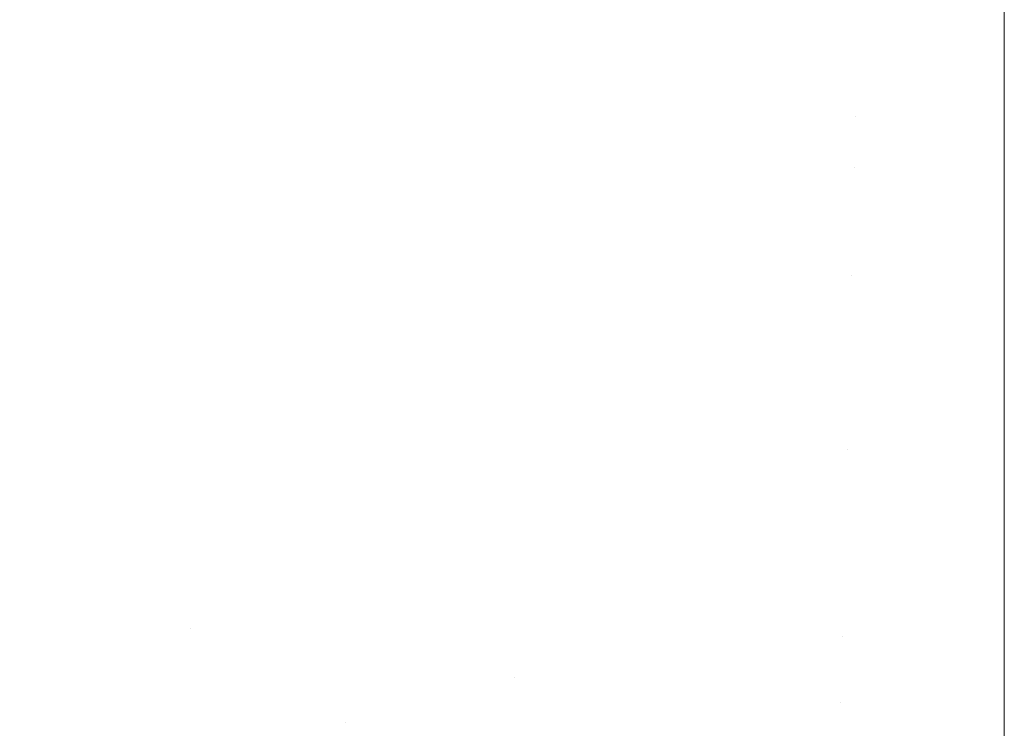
# Model space of a CAD drawing. Header units: centimetres. Extents: x -21.6 to 22.7, y 3.4 to 5.2.
# Tile 96 of 256: x -6.5832 to -6.5428, y 3.641 to 3.6701. Entities that reach past the tile are written whole.
import ezdxf

# ---------------------------------------------------------------- set-up
doc = ezdxf.new("R2010")
doc.units = ezdxf.units.CM
doc.header["$LTSCALE"] = 2.54
doc.layers.add('Lucido design-1', color=7, linetype='Continuous')

# ---------------------------------------------------------------- blocks, each defined once
blk = doc.blocks.new('Gruppo-4-1')
at = {"color": 7, "linetype": 'Continuous', "lineweight": 9}
blk.add_3dface([(-21.503423, 5.100212, -1872.215514), (-21.503423, 3.500212, -1872.215514), (22.630348, 3.500212, -1872.215514), (22.630348, 5.100212, -1872.215514)], dxfattribs=at)
for points, invisible_edges in [([(-6.584544, 3.673485, -1872.989037), (-6.578696, 3.672041, -1872.989037), (-6.579009, 3.670047, -1872.990856), (-6.584908, 3.671504, -1872.990856)], 15), ([(-6.572544, 3.672746, -1872.987182), (-6.566652, 3.671744, -1872.987182), (-6.566855, 3.669801, -1872.989037), (-6.572797, 3.670812, -1872.989037)], 15), ([(-6.573059, 3.668808, -1872.990856), (-6.579009, 3.670047, -1872.990856), (-6.578696, 3.672041, -1872.989037), (-6.572797, 3.670812, -1872.989037)], 15), ([(-6.584908, 3.671504, -1872.990856), (-6.579009, 3.670047, -1872.990856), (-6.579334, 3.667984, -1872.992638), (-6.585285, 3.669454, -1872.992638)], 15), ([(-6.560877, 3.669013, -1872.989037), (-6.566855, 3.669801, -1872.989037), (-6.566652, 3.671744, -1872.987182), (-6.560725, 3.670962, -1872.987182)], 15), ([(-6.572797, 3.670812, -1872.989037), (-6.566855, 3.669801, -1872.989037), (-6.567064, 3.667788, -1872.990856), (-6.573059, 3.668808, -1872.990856)], 15), ([(-6.560725, 3.670962, -1872.987182), (-6.554772, 3.670401, -1872.987182), (-6.554874, 3.668447, -1872.989037), (-6.560877, 3.669013, -1872.989037)], 15), ([(-6.548802, 3.670065, -1872.987182), (-6.542823, 3.670923, -1872.986225), (-6.542823, 3.667771, -1872.989242), (-6.548853, 3.668108, -1872.989037)], 13), ([(-6.542823, 3.670923, -1872.986225), (7.669748, 3.670923, -1872.986225), (7.669748, 3.667771, -1872.989242), (-6.542823, 3.667771, -1872.989242)], 5), ([(-6.548853, 3.668108, -1872.989037), (-6.554874, 3.668447, -1872.989037), (-6.554772, 3.670401, -1872.987182), (-6.548802, 3.670065, -1872.987182)], 15), ([(-6.57333, 3.666734, -1872.992638), (-6.579334, 3.667984, -1872.992638), (-6.579009, 3.670047, -1872.990856), (-6.573059, 3.668808, -1872.990856)], 15), ([(-6.561035, 3.666993, -1872.990856), (-6.567064, 3.667788, -1872.990856), (-6.566855, 3.669801, -1872.989037), (-6.560877, 3.669013, -1872.989037)], 15), ([(-6.585285, 3.669454, -1872.992638), (-6.579334, 3.667984, -1872.992638), (-6.579669, 3.665853, -1872.994379), (-6.585675, 3.667336, -1872.994379)], 15), ([(-6.560877, 3.669013, -1872.989037), (-6.554874, 3.668447, -1872.989037), (-6.554979, 3.666422, -1872.990856), (-6.561035, 3.666993, -1872.990856)], 15), ([(-6.573059, 3.668808, -1872.990856), (-6.567064, 3.667788, -1872.990856), (-6.567282, 3.665705, -1872.992638), (-6.57333, 3.666734, -1872.992638)], 15), ([(-6.548905, 3.66608, -1872.990856), (-6.554979, 3.666422, -1872.990856), (-6.554874, 3.668447, -1872.989037), (-6.548853, 3.668108, -1872.989037)], 15), ([(-6.57361, 3.664591, -1872.994379), (-6.579669, 3.665853, -1872.994379), (-6.579334, 3.667984, -1872.992638), (-6.57333, 3.666734, -1872.992638)], 15), ([(-6.561198, 3.664902, -1872.992638), (-6.567282, 3.665705, -1872.992638), (-6.567064, 3.667788, -1872.990856), (-6.561035, 3.666993, -1872.990856)], 15), ([(-6.548905, 3.66608, -1872.990856), (-6.548853, 3.668108, -1872.989037), (-6.542823, 3.667771, -1872.989242)], 11), ([(-6.542823, 3.667771, -1872.989242), (-6.542823, 3.664491, -1872.992118), (-6.548905, 3.66608, -1872.990856)], 10), ([(-6.542823, 3.667771, -1872.989242), (7.669748, 3.667771, -1872.989242), (7.669748, 3.664491, -1872.992118), (-6.542823, 3.664491, -1872.992118)], 5), ([(-6.585675, 3.667336, -1872.994379), (-6.579669, 3.665853, -1872.994379), (-6.580015, 3.663653, -1872.996074), (-6.586077, 3.66515, -1872.996074)], 15), ([(-6.561035, 3.666993, -1872.990856), (-6.554979, 3.666422, -1872.990856), (-6.555088, 3.664327, -1872.992638), (-6.561198, 3.664902, -1872.992638)], 15), ([(-6.57333, 3.666734, -1872.992638), (-6.567282, 3.665705, -1872.992638), (-6.567506, 3.663553, -1872.994379), (-6.57361, 3.664591, -1872.994379)], 15), ([(-6.54896, 3.663981, -1872.992638), (-6.555088, 3.664327, -1872.992638), (-6.554979, 3.666422, -1872.990856), (-6.548905, 3.66608, -1872.990856)], 15), ([(-6.573899, 3.662379, -1872.996074), (-6.580015, 3.663653, -1872.996074), (-6.579669, 3.665853, -1872.994379), (-6.57361, 3.664591, -1872.994379)], 15), ([(-6.548905, 3.66608, -1872.990856), (-6.542823, 3.664491, -1872.992118), (-6.54896, 3.663981, -1872.992638)], 11), ([(-6.561367, 3.662743, -1872.994379), (-6.567506, 3.663553, -1872.994379), (-6.567282, 3.665705, -1872.992638), (-6.561198, 3.664902, -1872.992638)], 15), ([(-6.586077, 3.66515, -1872.996074), (-6.580015, 3.663653, -1872.996074), (-6.580371, 3.661387, -1872.99772), (-6.586492, 3.662898, -1872.99772)], 15), ([(-6.57361, 3.664591, -1872.994379), (-6.567506, 3.663553, -1872.994379), (-6.567738, 3.661332, -1872.996074), (-6.573899, 3.662379, -1872.996074)], 15), ([(-6.561198, 3.664902, -1872.992638), (-6.555088, 3.664327, -1872.992638), (-6.555201, 3.662162, -1872.994379), (-6.561367, 3.662743, -1872.994379)], 15), ([(-6.549016, 3.661813, -1872.994379), (-6.555201, 3.662162, -1872.994379), (-6.555088, 3.664327, -1872.992638), (-6.54896, 3.663981, -1872.992638)], 15), ([(-6.54896, 3.663981, -1872.992638), (-6.542823, 3.664491, -1872.992118), (-6.542823, 3.661088, -1872.994849), (-6.549016, 3.661813, -1872.994379)], 13), ([(-6.542823, 3.664491, -1872.992118), (7.669748, 3.664491, -1872.992118), (7.669748, 3.661088, -1872.994849), (-6.542823, 3.661088, -1872.994849)], 5), ([(-6.574196, 3.660101, -1872.99772), (-6.580371, 3.661387, -1872.99772), (-6.580015, 3.663653, -1872.996074), (-6.573899, 3.662379, -1872.996074)], 15), ([(-6.561541, 3.660514, -1872.996074), (-6.567738, 3.661332, -1872.996074), (-6.567506, 3.663553, -1872.994379), (-6.561367, 3.662743, -1872.994379)], 15), ([(-6.586492, 3.662898, -1872.99772), (-6.580371, 3.661387, -1872.99772), (-6.580738, 3.659055, -1872.999315), (-6.586918, 3.660581, -1872.999315)], 15), ([(-6.561367, 3.662743, -1872.994379), (-6.555201, 3.662162, -1872.994379), (-6.555317, 3.659928, -1872.996074), (-6.561541, 3.660514, -1872.996074)], 15), ([(-6.573899, 3.662379, -1872.996074), (-6.567738, 3.661332, -1872.996074), (-6.567977, 3.659043, -1872.99772), (-6.574196, 3.660101, -1872.99772)], 15), ([(-6.549074, 3.659576, -1872.996074), (-6.555317, 3.659928, -1872.996074), (-6.555201, 3.662162, -1872.994379), (-6.549016, 3.661813, -1872.994379)], 15), ([(-6.549016, 3.661813, -1872.994379), (-6.542823, 3.661088, -1872.994849), (-6.549074, 3.659576, -1872.996074)], 11), ([(-6.574503, 3.657756, -1872.999315), (-6.580738, 3.659055, -1872.999315), (-6.580371, 3.661387, -1872.99772), (-6.574196, 3.660101, -1872.99772)], 15), ([(-6.56172, 3.658217, -1872.99772), (-6.567977, 3.659043, -1872.99772), (-6.567738, 3.661332, -1872.996074), (-6.561541, 3.660514, -1872.996074)], 15), ([(-6.549074, 3.659576, -1872.996074), (-6.542823, 3.661088, -1872.994849), (-6.542823, 3.65757, -1872.997429)], 9), ([(-6.542823, 3.661088, -1872.994849), (7.669748, 3.661088, -1872.994849), (7.669748, 3.65757, -1872.997429), (-6.542823, 3.65757, -1872.997429)], 5), ([(-6.586918, 3.660581, -1872.999315), (-6.580738, 3.659055, -1872.999315), (-6.581114, 3.656658, -1873.000853), (-6.587356, 3.658199, -1873.000853)], 15), ([(-6.561541, 3.660514, -1872.996074), (-6.555317, 3.659928, -1872.996074), (-6.555436, 3.657626, -1872.99772), (-6.56172, 3.658217, -1872.99772)], 15), ([(-6.574196, 3.660101, -1872.99772), (-6.567977, 3.659043, -1872.99772), (-6.568222, 3.656688, -1872.999315), (-6.574503, 3.657756, -1872.999315)], 15), ([(-6.549134, 3.65727, -1872.99772), (-6.555436, 3.657626, -1872.99772), (-6.555317, 3.659928, -1872.996074), (-6.549074, 3.659576, -1872.996074)], 15), ([(-6.542823, 3.65757, -1872.997429), (-6.549134, 3.65727, -1872.99772), (-6.549074, 3.659576, -1872.996074)], 11), ([(-6.574818, 3.655346, -1873.000853), (-6.581114, 3.656658, -1873.000853), (-6.580738, 3.659055, -1872.999315), (-6.574503, 3.657756, -1872.999315)], 15), ([(-6.561905, 3.655854, -1872.999315), (-6.568222, 3.656688, -1872.999315), (-6.567977, 3.659043, -1872.99772), (-6.56172, 3.658217, -1872.99772)], 15), ([(-6.587356, 3.658199, -1873.000853), (-6.581114, 3.656658, -1873.000853), (-6.581501, 3.654199, -1873.002333), (-6.587806, 3.655755, -1873.002333)], 15), ([(-6.56172, 3.658217, -1872.99772), (-6.555436, 3.657626, -1872.99772), (-6.55556, 3.655257, -1872.999315), (-6.561905, 3.655854, -1872.999315)], 15), ([(-6.574503, 3.657756, -1872.999315), (-6.568222, 3.656688, -1872.999315), (-6.568475, 3.654268, -1873.000853), (-6.574818, 3.655346, -1873.000853)], 15), ([(-6.549196, 3.654898, -1872.999315), (-6.55556, 3.655257, -1872.999315), (-6.555436, 3.657626, -1872.99772), (-6.549134, 3.65727, -1872.99772)], 15), ([(-6.549134, 3.65727, -1872.99772), (-6.542823, 3.65757, -1872.997429), (-6.542823, 3.653942, -1872.999853), (-6.549196, 3.654898, -1872.999315)], 13), ([(-6.542823, 3.65757, -1872.997429), (7.669748, 3.65757, -1872.997429), (7.669748, 3.653942, -1872.999853), (-6.542823, 3.653942, -1872.999853)], 5), ([(-6.575141, 3.652874, -1873.002333), (-6.581501, 3.654199, -1873.002333), (-6.581114, 3.656658, -1873.000853), (-6.574818, 3.655346, -1873.000853)], 15), ([(-6.562094, 3.653426, -1873.000853), (-6.568475, 3.654268, -1873.000853), (-6.568222, 3.656688, -1872.999315), (-6.561905, 3.655854, -1872.999315)], 15), ([(-6.587806, 3.655755, -1873.002333), (-6.581501, 3.654199, -1873.002333), (-6.581897, 3.651678, -1873.003749), (-6.588267, 3.653251, -1873.003749)], 15), ([(-6.561905, 3.655854, -1872.999315), (-6.55556, 3.655257, -1872.999315), (-6.555686, 3.652822, -1873.000853), (-6.562094, 3.653426, -1873.000853)], 15), ([(-6.574818, 3.655346, -1873.000853), (-6.568475, 3.654268, -1873.000853), (-6.568734, 3.651784, -1873.002333), (-6.575141, 3.652874, -1873.002333)], 15), ([(-6.549259, 3.65246, -1873.000853), (-6.555686, 3.652822, -1873.000853), (-6.55556, 3.655257, -1872.999315), (-6.549196, 3.654898, -1872.999315)], 15), ([(-6.549196, 3.654898, -1872.999315), (-6.542823, 3.653942, -1872.999853), (-6.549259, 3.65246, -1873.000853)], 11), ([(-6.575472, 3.65034, -1873.003749), (-6.581897, 3.651678, -1873.003749), (-6.581501, 3.654199, -1873.002333), (-6.575141, 3.652874, -1873.002333)], 15), ([(-6.562289, 3.650934, -1873.002333), (-6.568734, 3.651784, -1873.002333), (-6.568475, 3.654268, -1873.000853), (-6.562094, 3.653426, -1873.000853)], 15), ([(-6.549259, 3.65246, -1873.000853), (-6.542823, 3.653942, -1872.999853), (-6.542823, 3.650212, -1873.002117)], 9), ([(-6.542823, 3.653942, -1872.999853), (7.669748, 3.653942, -1872.999853), (7.669748, 3.650212, -1873.002117), (-6.542823, 3.650212, -1873.002117)], 5), ([(-6.588267, 3.653251, -1873.003749), (-6.581897, 3.651678, -1873.003749), (-6.582303, 3.649099, -1873.0051), (-6.588738, 3.650688, -1873.0051)], 15), ([(-6.562094, 3.653426, -1873.000853), (-6.555686, 3.652822, -1873.000853), (-6.555816, 3.650324, -1873.002333), (-6.562289, 3.650934, -1873.002333)], 15), ([(-6.575141, 3.652874, -1873.002333), (-6.568734, 3.651784, -1873.002333), (-6.568999, 3.649239, -1873.003749), (-6.575472, 3.65034, -1873.003749)], 15), ([(-6.549324, 3.649958, -1873.002333), (-6.555816, 3.650324, -1873.002333), (-6.555686, 3.652822, -1873.000853), (-6.549259, 3.65246, -1873.000853)], 15), ([(-6.542823, 3.650212, -1873.002117), (-6.549324, 3.649958, -1873.002333), (-6.549259, 3.65246, -1873.000853)], 11), ([(-6.575811, 3.647747, -1873.0051), (-6.582303, 3.649099, -1873.0051), (-6.581897, 3.651678, -1873.003749), (-6.575472, 3.65034, -1873.003749)], 15), ([(-6.562488, 3.64838, -1873.003749), (-6.568999, 3.649239, -1873.003749), (-6.568734, 3.651784, -1873.002333), (-6.562289, 3.650934, -1873.002333)], 15), ([(-6.562289, 3.650934, -1873.002333), (-6.555816, 3.650324, -1873.002333), (-6.555949, 3.647764, -1873.003749), (-6.562488, 3.64838, -1873.003749)], 15), ([(-6.588738, 3.650688, -1873.0051), (-6.582303, 3.649099, -1873.0051), (-6.582717, 3.646464, -1873.006381), (-6.58922, 3.64807, -1873.006381)], 15), ([(-6.575472, 3.65034, -1873.003749), (-6.568999, 3.649239, -1873.003749), (-6.569271, 3.646635, -1873.0051), (-6.575811, 3.647747, -1873.0051)], 15), ([(-6.549391, 3.647394, -1873.003749), (-6.555949, 3.647764, -1873.003749), (-6.555816, 3.650324, -1873.002333), (-6.549324, 3.649958, -1873.002333)], 15), ([(-6.549324, 3.649958, -1873.002333), (-6.542823, 3.650212, -1873.002117), (-6.542823, 3.646387, -1873.004215), (-6.549391, 3.647394, -1873.003749)], 13), ([(-6.542823, 3.650212, -1873.002117), (7.669748, 3.650212, -1873.002117), (7.669748, 3.646387, -1873.004215), (-6.542823, 3.646387, -1873.004215)], 5), ([(-6.562693, 3.645767, -1873.0051), (-6.569271, 3.646635, -1873.0051), (-6.568999, 3.649239, -1873.003749), (-6.562488, 3.64838, -1873.003749)], 15), ([(-6.576157, 3.645097, -1873.006381), (-6.582717, 3.646464, -1873.006381), (-6.582303, 3.649099, -1873.0051), (-6.575811, 3.647747, -1873.0051)], 15), ([(-6.58922, 3.64807, -1873.006381), (-6.582717, 3.646464, -1873.006381), (-6.58314, 3.643775, -1873.007589), (-6.589712, 3.645398, -1873.007589)], 15), ([(-6.562488, 3.64838, -1873.003749), (-6.555949, 3.647764, -1873.003749), (-6.556085, 3.645145, -1873.0051), (-6.562693, 3.645767, -1873.0051)], 15), ([(-6.575811, 3.647747, -1873.0051), (-6.569271, 3.646635, -1873.0051), (-6.569548, 3.643974, -1873.006381), (-6.576157, 3.645097, -1873.006381)], 15), ([(-6.549459, 3.644771, -1873.0051), (-6.556085, 3.645145, -1873.0051), (-6.555949, 3.647764, -1873.003749), (-6.549391, 3.647394, -1873.003749)], 15), ([(-6.549391, 3.647394, -1873.003749), (-6.542823, 3.646387, -1873.004215), (-6.549459, 3.644771, -1873.0051)], 11), ([(-6.58314, 3.643775, -1873.007589), (-6.582717, 3.646464, -1873.006381), (-6.576157, 3.645097, -1873.006381)], 11), ([(-6.562901, 3.643096, -1873.006381), (-6.569548, 3.643974, -1873.006381), (-6.569271, 3.646635, -1873.0051), (-6.562693, 3.645767, -1873.0051)], 15), ([(-6.549459, 3.644771, -1873.0051), (-6.542823, 3.646387, -1873.004215), (-6.542823, 3.642474, -1873.006145)], 9), ([(-6.542823, 3.646387, -1873.004215), (7.669748, 3.646387, -1873.004215), (7.669748, 3.642474, -1873.006145), (-6.542823, 3.642474, -1873.006145)], 5), ([(-6.562693, 3.645767, -1873.0051), (-6.556085, 3.645145, -1873.0051), (-6.556225, 3.642468, -1873.006381), (-6.562901, 3.643096, -1873.006381)], 15), ([(-6.589712, 3.645398, -1873.007589), (-6.58314, 3.643775, -1873.007589), (-6.583571, 3.641035, -1873.008722)], 11), ([(-6.569832, 3.641258, -1873.007589), (-6.58314, 3.643775, -1873.007589), (-6.576157, 3.645097, -1873.006381)], 11), ([(-6.576157, 3.645097, -1873.006381), (-6.569548, 3.643974, -1873.006381), (-6.569832, 3.641258, -1873.007589)], 11), ([(-6.549528, 3.64209, -1873.006381), (-6.556225, 3.642468, -1873.006381), (-6.556085, 3.645145, -1873.0051), (-6.549459, 3.644771, -1873.0051)], 15), ([(-6.542823, 3.642474, -1873.006145), (-6.549528, 3.64209, -1873.006381), (-6.549459, 3.644771, -1873.0051)], 11), ([(-6.569832, 3.641258, -1873.007589), (-6.569548, 3.643974, -1873.006381), (-6.562901, 3.643096, -1873.006381)], 11), ([(-6.569832, 3.641258, -1873.007589), (-6.57012, 3.638491, -1873.008722), (-6.583571, 3.641035, -1873.008722), (-6.58314, 3.643775, -1873.007589)], 15), ([(-6.556367, 3.639736, -1873.007589), (-6.569832, 3.641258, -1873.007589), (-6.562901, 3.643096, -1873.006381)], 11), ([(-6.562901, 3.643096, -1873.006381), (-6.556225, 3.642468, -1873.006381), (-6.556367, 3.639736, -1873.007589)], 11), ([(-6.556367, 3.639736, -1873.007589), (-6.556225, 3.642468, -1873.006381), (-6.549528, 3.64209, -1873.006381)], 11), ([(-6.542823, 3.642474, -1873.006145), (-6.542823, 3.64196, -1873.006371), (-6.549528, 3.64209, -1873.006381)], 10), ([(-6.542823, 3.64196, -1873.006371), (-6.542823, 3.642474, -1873.006145), (7.669748, 3.642474, -1873.006145), (7.669748, 3.64196, -1873.006371)], 10), ([(-6.542823, 3.639221, -1873.007576), (-6.556367, 3.639736, -1873.007589), (-6.549528, 3.64209, -1873.006381)], 11), ([(-6.549528, 3.64209, -1873.006381), (-6.542823, 3.64196, -1873.006371), (-6.542823, 3.639221, -1873.007576)], 9), ([(7.669748, 3.64196, -1873.006371), (7.669748, 3.639221, -1873.007576), (-6.542823, 3.639221, -1873.007576), (-6.542823, 3.64196, -1873.006371)], 10), ([(-6.556367, 3.639736, -1873.007589), (-6.556511, 3.636953, -1873.008722), (-6.57012, 3.638491, -1873.008722), (-6.569832, 3.641258, -1873.007589)], 15), ([(-6.584009, 3.638246, -1873.009775), (-6.583571, 3.641035, -1873.008722), (-6.57012, 3.638491, -1873.008722), (-6.570414, 3.635675, -1873.009775)], 15)]:
    blk.add_3dface(points, dxfattribs=dict(at, invisible_edges=invisible_edges))
blk = doc.blocks.new('Gruppo-5-1')
at = {"color": 7}
blk.add_blockref('Gruppo-4-1', (0, 0), dxfattribs=at)

msp = doc.modelspace()

# ---------------------------------------------------------------- block references
at = {"layer": 'Lucido design-1', "color": 7}
msp.add_blockref('Gruppo-5-1', (0, 0), dxfattribs=at)

doc.saveas('drawing.dxf')
